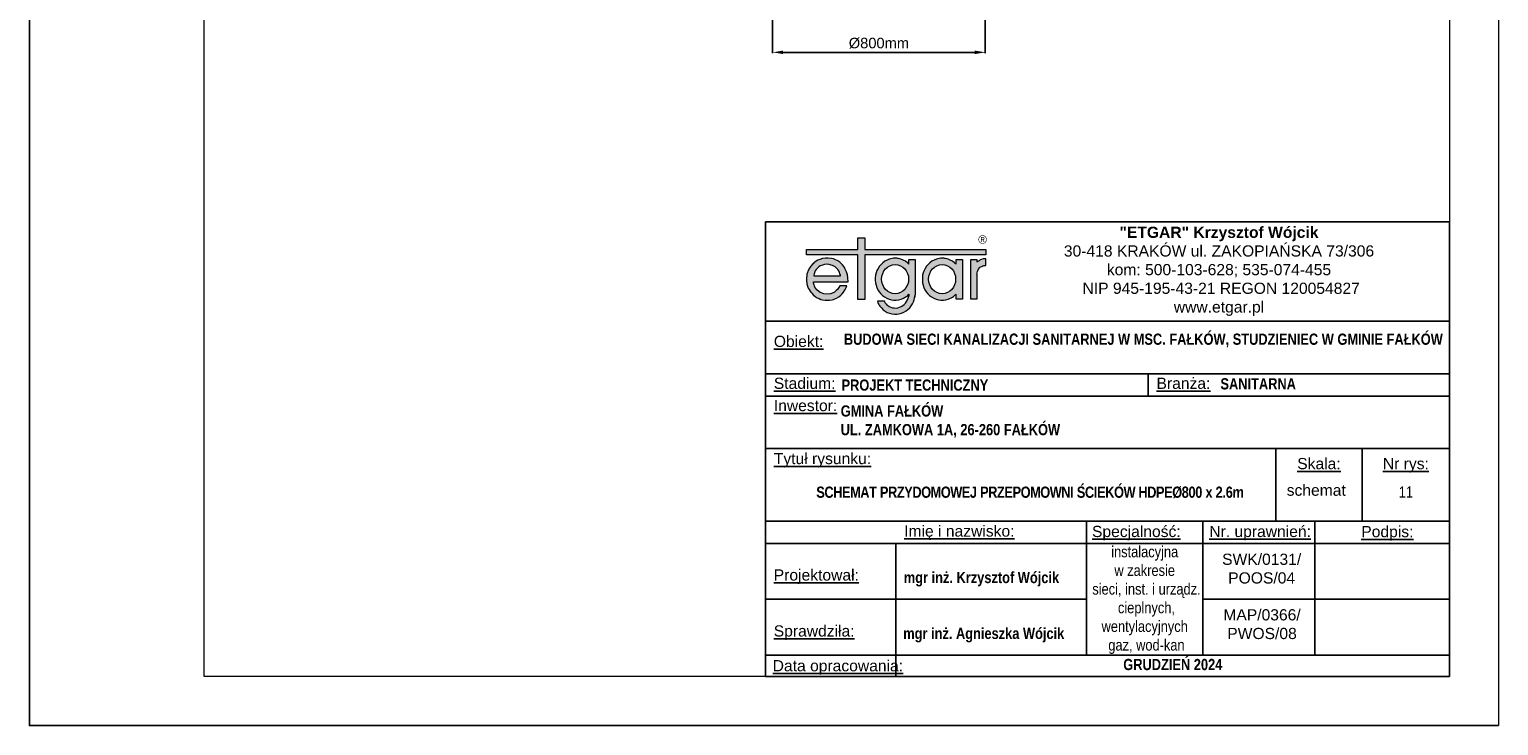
# Model space of a CAD drawing. Header units: millimetres. Extents: x 2060 to 2634, y 1467 to 1764.
# Tile 2 of 64: x 2423 to 2633, y 1467 to 1566. Entities that reach past the tile are written whole.
import ezdxf

# ---------------------------------------------------------------- set-up
doc = ezdxf.new("R2010")
doc.units = ezdxf.units.MM
doc.layers.add('_0', color=7, linetype='Continuous', lineweight=18)
doc.layers.add('_II_Tabelki i ramki', color=7, linetype='Continuous', lineweight=18)
doc.layers.add('_00_Formatka', color=7, linetype='Continuous')
doc.layers.add('tabelka', color=250, linetype='Continuous')
doc.styles.add('Arial Narrow', font='arial.ttf')
doc.styles.add('Opisowy', font='arial.ttf')
doc.styles.get("Standard").update_dxf_attribs({"font": 'arial.ttf'})
doc.styles.add('TABELA', font='romans.shx', dxfattribs={"height": 2})
doc.dimstyles.new('Kopia Sebastian 1do30', dxfattribs={"dimtxt": 60, "dimasz": 75, "dimexe": 10, "dimexo": 50, "dimgap": 30, "dimtad": 1, "dimdec": 0, "dimtxsty": 'Standard', "dimcen": 2.5, "dimclrd": 256, "dimclre": 256, "dimclrt": 256, "dimadec": 0, "dimazin": 0, "dimtfac": 1, "dimtdec": 0, "dimtmove": 0, "dimatfit": 3, "dimfxl": 0, "dimlwd": -1, "dimlwe": -1, "dimarcsym": 0})

# ---------------------------------------------------------------- blocks, each defined once
blk = doc.blocks.new('*D21')
for p, q in [((2529.07, 1573.72), (2529.07, 1562.66)), ((2559.47, 1573.72), (2559.47, 1562.66)), ((2530.57, 1562.76), (2557.97, 1562.76))]:
    blk.add_line(p, q)
for points in [[(2530.57, 1563.01), (2530.57, 1562.51), (2529.07, 1562.76)], [(2557.97, 1562.51), (2557.97, 1563.01), (2559.47, 1562.76)]]:
    blk.add_solid(points)
at = {"layer": 'DEFPOINTS', "color": 0}
for p in [(2529.07, 1574.22), (2559.47, 1574.22), (2559.47, 1562.76)]:
    blk.add_point(p, dxfattribs=at)
at = {"insert": (2544.27, 1564.06), "char_height": 1.5, "attachment_point": 5}
blk.add_mtext('%%C800mm', dxfattribs=at)
blk = doc.blocks.new('A$C24AC0CAE')
blk.add_hatch(color=3).paths.add_polyline_path([(25.67, 9.23), (8.35, 9.23), (8.35, 10.93), (7.36, 10.93), (7.36, 9.23), (0, 9.23), (0, 8.48), (7.36, 8.48), (7.36, 2.1), (8.35, 2.1), (8.35, 8.48), (25.67, 8.48)])
at = {"lineweight": 18}
h = blk.add_hatch(color=256, dxfattribs=at)
h.paths.add_polyline_path([(4.95, 2.74), (5.13, 2.92), (5.32, 3.17), (5.56, 3.54), (5.71, 3.84), (5.78, 4.06), (4.79, 4.06), (4.63, 3.8), (4.45, 3.55), (4.26, 3.37), (4.01, 3.17), (3.83, 3.06), (3.45, 2.93), (3.05, 2.88), (2.5, 2.93), (2.27, 3), (1.96, 3.12), (1.78, 3.24), (1.52, 3.48), (1.34, 3.68), (1.22, 3.87), (1.17, 3.99), (1.1, 4.18), (1.04, 4.43), (1.01, 4.65), (5.96, 4.65), (5.95, 5.18), (5.87, 5.64), (5.75, 6.08), (5.57, 6.46), (5.4, 6.75), (5.17, 7.07), (4.8, 7.43), (4.48, 7.64), (4.09, 7.83), (3.87, 7.9), (3.58, 7.97), (3.09, 8), (2.75, 8), (2.3, 7.95), (1.94, 7.84), (1.64, 7.71), (1.4, 7.59), (1.22, 7.46), (1.09, 7.34), (0.97, 7.21), (0.84, 7.09), (0.73, 6.97), (0.66, 6.89), (0.53, 6.72), (0.41, 6.54), (0.34, 6.41), (0.27, 6.25), (0.22, 6.15), (0.17, 5.98), (0.09, 5.7), (0.06, 5.51), (0.03, 5.2), (0.02, 4.85), (0.09, 4.36), (0.18, 3.99), (0.28, 3.73), (0.4, 3.52), (0.53, 3.3), (0.66, 3.14), (0.78, 2.99), (0.97, 2.79), (1.28, 2.53), (1.53, 2.36), (1.81, 2.23), (2.07, 2.12), (2.31, 2.05), (2.69, 1.99), (3, 1.99), (3.3, 1.99), (3.67, 2.05), (3.89, 2.11), (4.05, 2.18), (4.32, 2.3), (4.63, 2.49)])
h.paths.add_polyline_path([(1.06, 5.48), (1.1, 5.75), (1.16, 5.93), (1.28, 6.22), (1.41, 6.4), (1.53, 6.53), (1.65, 6.65), (1.78, 6.77), (1.96, 6.9), (2.3, 7.02), (2.58, 7.09), (2.92, 7.14), (3.24, 7.09), (3.57, 7.03), (3.74, 6.96), (3.93, 6.89), (4.13, 6.76), (4.25, 6.65), (4.38, 6.54), (4.51, 6.4), (4.63, 6.19), (4.75, 5.95), (4.81, 5.78), (4.87, 5.63), (4.88, 5.48)], flags=16)
h = blk.add_hatch(color=256, dxfattribs=at)
edge = h.paths.add_edge_path()
edge.add_line((15.56, 7.84), (14.67, 7.84))
edge.add_line((14.67, 7.84), (14.67, 7.15))
edge.add_spline(control_points=[(14.67, 7.15), (14.6, 7.22), (14.52, 7.29), (14.08, 7.66), (13.64, 7.87), (13.02, 7.99), (12.85, 8), (12.69, 8), (12.4, 8), (12.12, 7.96), (11.41, 7.73), (11, 7.46), (10.35, 6.78), (10.11, 6.36), (9.84, 5.45), (9.81, 4.96), (9.97, 4.03), (10.15, 3.58), (10.7, 2.81), (11.07, 2.5), (11.91, 2.08), (12.39, 1.99), (13.33, 2.05), (13.79, 2.2), (14.36, 2.58), (14.52, 2.71), (14.67, 2.87)], knot_values=[5.520049, 5.520049, 5.520049, 5.520049, 5.626987, 5.626987, 6.112202, 6.112202, 6.283185, 6.283185, 6.283185, 6.572803, 6.572803, 7.058019, 7.058019, 7.543234, 7.543234, 8.028449, 8.028449, 8.513665, 8.513665, 8.99888, 8.99888, 9.484095, 9.484095, 9.969311, 9.969311, 10.188021, 10.188021, 10.188021, 10.188021], degree=3, periodic=0)
edge.add_line((14.68, 2.87), (14.63, 2.59))
edge.add_ellipse((12.73, 2.97), major_axis=(0, 2.09), ratio=0.923674, start_angle=136.5689, end_angle=259.5379, ccw=False)
edge.add_line((11.41, 1.46), (11.27, 1.63))
edge.add_line((11.27, 1.63), (11.2, 1.79))
edge.add_line((11.2, 1.79), (11.17, 1.87))
edge.add_line((11.17, 1.87), (10.15, 1.87))
edge.add_line((10.15, 1.87), (10.2, 1.67))
edge.add_spline(control_points=[(10.2, 1.67), (10.29, 1.49), (10.39, 1.32), (10.78, 0.78), (11.15, 0.47), (11.99, 0.06), (12.47, -0.03), (13.4, 0.04), (13.86, 0.2), (14.64, 0.73), (14.96, 1.09), (15.32, 1.77), (15.42, 2.05), (15.48, 2.35)], knot_values=[2.033718, 2.033718, 2.033718, 2.033718, 2.238106, 2.238106, 2.725025, 2.725025, 3.211944, 3.211944, 3.698864, 3.698864, 4.185783, 4.185783, 4.49503, 4.49503, 4.49503, 4.49503], degree=3, periodic=0)
edge.add_line((15.48, 2.35), (15.56, 2.85))
edge.add_line((15.56, 2.85), (15.56, 7.84))
edge = h.paths.add_edge_path(flags=16)
edge.add_ellipse((12.69, 5.01), major_axis=(0, 2.09), ratio=0.923674, start_angle=0, end_angle=360)
h = blk.add_hatch(color=256, dxfattribs=at)
edge = h.paths.add_edge_path()
edge.add_line((22.3, 7.84), (21.41, 7.84))
edge.add_line((21.41, 7.84), (21.41, 7.13))
edge.add_spline(control_points=[(21.41, 7.13), (21.33, 7.21), (21.25, 7.29), (20.81, 7.66), (20.37, 7.87), (19.74, 7.99), (19.58, 8), (19.41, 8)], knot_values=[5.512455, 5.512455, 5.512455, 5.512455, 5.626987, 5.626987, 6.112202, 6.112202, 6.283185, 6.283185, 6.283185, 6.283185], degree=3, periodic=0)
edge.add_spline(control_points=[(19.41, 8), (19.13, 8), (18.85, 7.96), (18.13, 7.73), (17.72, 7.46), (17.08, 6.78), (16.84, 6.36), (16.57, 5.45), (16.54, 4.96), (16.69, 4.03), (16.87, 3.58), (17.42, 2.81), (17.79, 2.5), (18.64, 2.08), (19.11, 1.99), (20.05, 2.05), (20.51, 2.2), (21.09, 2.58), (21.26, 2.72), (21.41, 2.88)], knot_values=[6.283185, 6.283185, 6.283185, 6.283185, 6.572803, 6.572803, 7.058019, 7.058019, 7.543234, 7.543234, 8.028449, 8.028449, 8.513665, 8.513665, 8.99888, 8.99888, 9.484095, 9.484095, 9.969311, 9.969311, 10.195609, 10.195609, 10.195609, 10.195609], degree=3, periodic=0)
edge.add_line((21.41, 2.88), (21.41, 2.15))
edge.add_line((21.41, 2.15), (22.3, 2.15))
edge.add_line((22.3, 2.15), (22.3, 7.84))
edge = h.paths.add_edge_path(flags=16)
edge.add_ellipse((19.41, 5.01), major_axis=(0, 2.09), ratio=0.923674, start_angle=0, end_angle=360)
blk.add_hatch(color=256, dxfattribs=at).paths.add_polyline_path([(25.37, 6.95), (25.67, 6.95), (25.67, 7.92), (25.25, 7.92), (25.03, 7.84), (24.89, 7.78), (24.78, 7.71), (24.68, 7.65), (24.6, 7.6), (24.52, 7.53), (24.45, 7.47), (24.39, 7.47), (24.39, 7.84), (23.5, 7.84), (23.5, 2.15), (24.39, 2.15), (24.39, 5.74), (24.47, 6.12), (24.61, 6.45), (24.73, 6.64), (24.82, 6.71), (24.92, 6.78), (25.06, 6.84), (25.24, 6.91)])
at = {"color": 3, "lineweight": 18}
for points in [[(7.36, 9.23), (7.36, 10.93), (8.35, 10.93), (8.35, 9.23)], [(7.36, 8.48), (0, 8.48), (0, 9.23), (7.36, 9.23)], [(8.35, 8.48), (8.35, 2.1), (7.36, 2.1), (7.36, 8.48)], [(8.35, 9.23), (25.67, 9.23), (25.67, 8.48), (8.35, 8.48)]]:
    blk.add_lwpolyline(points, dxfattribs=at)
at = {"lineweight": 18}
for points in [[(1.01, 4.65), (5.96, 4.65), (5.95, 5.18), (5.87, 5.64), (5.75, 6.08), (5.57, 6.46), (5.4, 6.75), (5.17, 7.07), (4.8, 7.43), (4.48, 7.64), (4.09, 7.83), (3.87, 7.9), (3.58, 7.97), (3.09, 8), (2.75, 8), (2.3, 7.95), (1.94, 7.84), (1.64, 7.71), (1.4, 7.59), (1.22, 7.46), (1.09, 7.34), (0.97, 7.21), (0.84, 7.09), (0.73, 6.97), (0.66, 6.89), (0.53, 6.72), (0.41, 6.54), (0.34, 6.41), (0.27, 6.25), (0.22, 6.15), (0.17, 5.98), (0.09, 5.7), (0.06, 5.51), (0.03, 5.2), (0.02, 4.85), (0.09, 4.36), (0.18, 3.99), (0.28, 3.73), (0.4, 3.52), (0.53, 3.3), (0.66, 3.14), (0.78, 2.99), (0.97, 2.79), (1.28, 2.53), (1.53, 2.36), (1.81, 2.23), (2.07, 2.12), (2.31, 2.05), (2.69, 1.99), (3, 1.99), (3.3, 1.99), (3.67, 2.05), (3.89, 2.11), (4.05, 2.18), (4.32, 2.3), (4.63, 2.49), (4.95, 2.74), (5.13, 2.92), (5.32, 3.17), (5.56, 3.54), (5.71, 3.84), (5.78, 4.06), (4.79, 4.06), (4.63, 3.8), (4.45, 3.55), (4.26, 3.37), (4.01, 3.17), (3.83, 3.06), (3.45, 2.93), (3.05, 2.88), (2.5, 2.93), (2.27, 3), (1.96, 3.12), (1.78, 3.24), (1.52, 3.48), (1.34, 3.68), (1.22, 3.87), (1.17, 3.99), (1.1, 4.18), (1.04, 4.43)], [(1.06, 5.48), (4.88, 5.48), (4.87, 5.63), (4.81, 5.78), (4.75, 5.95), (4.63, 6.19), (4.51, 6.4), (4.38, 6.54), (4.25, 6.65), (4.13, 6.76), (3.93, 6.89), (3.74, 6.96), (3.57, 7.03), (3.24, 7.09), (2.92, 7.14), (2.58, 7.09), (2.3, 7.02), (1.96, 6.9), (1.78, 6.77), (1.65, 6.65), (1.53, 6.53), (1.41, 6.4), (1.28, 6.22), (1.16, 5.93), (1.1, 5.75)]]:
    blk.add_lwpolyline(points, close=True, dxfattribs=at)
for points in [[(14.67, 7.15), (14.67, 7.84), (15.56, 7.84), (15.56, 2.85)], [(21.41, 7.13), (21.41, 7.84), (22.3, 7.84), (22.3, 2.15), (21.41, 2.15), (21.41, 2.88)], [(24.39, 5.74), (24.39, 2.15), (23.5, 2.15), (23.5, 7.84), (24.39, 7.84), (24.39, 7.47)], [(24.39, 5.74), (24.47, 6.12), (24.61, 6.45), (24.73, 6.64), (24.82, 6.71), (24.92, 6.78), (25.06, 6.84), (25.24, 6.91), (25.37, 6.95), (25.67, 6.95), (25.67, 7.92), (25.25, 7.92), (25.03, 7.84), (24.89, 7.78), (24.78, 7.71), (24.68, 7.65), (24.6, 7.6), (24.52, 7.53), (24.45, 7.47), (24.39, 7.47)], [(14.67, 2.85), (14.63, 2.59)], [(14.67, 2.85), (14.67, 2.87)], [(15.56, 2.85), (15.48, 2.35)], [(11.41, 1.46), (11.27, 1.63), (11.2, 1.79), (11.17, 1.87), (10.15, 1.87), (10.2, 1.67)]]:
    blk.add_lwpolyline(points, dxfattribs=at)
for centre in [(12.69, 5.01), (19.41, 5.01)]:
    blk.add_ellipse(centre, major_axis=(0, 2.09), ratio=0.923674, dxfattribs=at)
blk.add_ellipse((12.73, 2.97), major_axis=(0, 2.09), ratio=0.923674, start_param=2.383576, end_param=4.529791, dxfattribs=at)
for points, knots in [([(14.67, 7.15), (14.6, 7.22), (14.52, 7.29), (14.08, 7.66), (13.64, 7.87), (13.02, 7.99), (12.85, 8), (12.69, 8), (12.4, 8), (12.12, 7.96), (11.41, 7.73), (11, 7.46), (10.35, 6.78), (10.11, 6.36), (9.84, 5.45), (9.81, 4.96), (9.97, 4.03), (10.15, 3.58), (10.7, 2.81), (11.07, 2.5), (11.91, 2.08), (12.39, 1.99), (13.33, 2.05), (13.79, 2.2), (14.36, 2.58), (14.52, 2.71), (14.67, 2.87)], [5.520049, 5.520049, 5.520049, 5.520049, 5.626987, 5.626987, 6.112202, 6.112202, 6.283185, 6.283185, 6.283185, 6.572803, 6.572803, 7.058019, 7.058019, 7.543234, 7.543234, 8.028449, 8.028449, 8.513665, 8.513665, 8.99888, 8.99888, 9.484095, 9.484095, 9.969311, 9.969311, 10.188021, 10.188021, 10.188021, 10.188021]), ([(21.41, 7.13), (21.33, 7.21), (21.25, 7.29), (20.81, 7.66), (20.37, 7.87), (19.74, 7.99), (19.58, 8), (19.41, 8), (19.13, 8), (18.85, 7.96), (18.13, 7.73), (17.72, 7.46), (17.08, 6.78), (16.84, 6.36), (16.57, 5.45), (16.54, 4.96), (16.69, 4.03), (16.87, 3.58), (17.42, 2.81), (17.79, 2.5), (18.64, 2.08), (19.11, 1.99), (20.05, 2.05), (20.51, 2.2), (21.09, 2.58), (21.26, 2.72), (21.41, 2.88)], [5.512455, 5.512455, 5.512455, 5.512455, 5.626987, 5.626987, 6.112202, 6.112202, 6.283185, 6.283185, 6.283185, 6.572803, 6.572803, 7.058019, 7.058019, 7.543234, 7.543234, 8.028449, 8.028449, 8.513665, 8.513665, 8.99888, 8.99888, 9.484095, 9.484095, 9.969311, 9.969311, 10.195609, 10.195609, 10.195609, 10.195609]), ([(10.2, 1.67), (10.29, 1.49), (10.39, 1.32), (10.78, 0.78), (11.15, 0.47), (11.99, 0.06), (12.47, -0.03), (13.4, 0.04), (13.86, 0.2), (14.64, 0.73), (14.96, 1.09), (15.36, 1.85), (15.48, 2.23), (15.53, 2.63)], [2.033718, 2.033718, 2.033718, 2.033718, 2.238106, 2.238106, 2.725025, 2.725025, 3.211944, 3.211944, 3.698864, 3.698864, 4.185783, 4.185783, 4.593309, 4.593309, 4.593309, 4.593309])]:
    blk.add_open_spline(points, degree=3, knots=knots, dxfattribs=at)

msp = doc.modelspace()

# ---------------------------------------------------------------- linework, layer by layer
for points in [[(2632.85, 1466.53), (2422.85, 1466.53), (2422.85, 1763.53)], [(2422.85, 1763.53), (2422.85, 1466.53)]]:
    msp.add_lwpolyline(points)
at = {"layer": '_0'}
msp.add_lwpolyline([(2422.85, 1763.53), (2632.85, 1763.53), (2632.85, 1466.53), (2422.85, 1466.53)], close=True, dxfattribs=at)
at = {"layer": '_00_Formatka', "color": 0}
for p, q in [((2625.85, 1538.53), (2528.08, 1538.53)), ((2528.08, 1538.53), (2528.08, 1473.53)), ((2528.08, 1524.32), (2625.85, 1524.32)), ((2528.08, 1524.32), (2528.08, 1516.81)), ((2528.08, 1516.81), (2528.08, 1510.44)), ((2528.08, 1516.81), (2625.85, 1516.81)), ((2582.78, 1516.74), (2582.78, 1513.62)), ((2528.08, 1513.62), (2528.08, 1506.12)), ((2528.08, 1513.62), (2625.85, 1513.62)), ((2528.08, 1506.12), (2625.85, 1506.12)), ((2600.99, 1495.76), (2600.99, 1506.12)), ((2613.34, 1506.12), (2613.34, 1495.76)), ((2528.08, 1495.76), (2625.85, 1495.76)), ((2573.96, 1495.76), (2573.96, 1492.58)), ((2582.78, 1495.76), (2605.07, 1495.76)), ((2587.49, 1495.76), (2625.85, 1495.76)), ((2590.55, 1495.76), (2590.55, 1492.58)), ((2606.59, 1495.76), (2606.59, 1476.58)), ((2528.08, 1492.58), (2590.55, 1492.58)), ((2528.08, 1492.58), (2625.85, 1492.58)), ((2546.71, 1492.58), (2546.71, 1473.53)), ((2573.96, 1492.58), (2573.96, 1476.58)), ((2590.55, 1492.58), (2625.85, 1492.58)), ((2590.55, 1492.58), (2590.55, 1476.58)), ((2528.08, 1484.58), (2573.96, 1484.58)), ((2528.08, 1476.58), (2625.85, 1476.58))]:
    msp.add_line(p, q, dxfattribs=at)
for points in [[(2625.85, 1538.53), (2625.85, 1473.53)], [(2528.08, 1473.53), (2625.85, 1473.53)]]:
    msp.add_lwpolyline(points, dxfattribs=at)
at = {"layer": '_00_Formatka', "color": 0, "ltscale": 3000}
for points in [[(2590.55, 1484.58), (2625.85, 1484.58)], [(2590.55, 1482.07), (2590.55, 1482.07)], [(2573.96, 1478.36), (2573.96, 1478.36)], [(2606.59, 1476.58), (2606.59, 1476.58)]]:
    msp.add_lwpolyline(points, dxfattribs=at)
at = {"layer": '_II_Tabelki i ramki'}
for points in [[(2422.85, 1763.53), (2632.85, 1763.53), (2632.85, 1466.53), (2422.85, 1466.53)], [(2447.85, 1756.53), (2625.85, 1756.53), (2625.85, 1473.53), (2447.85, 1473.53)]]:
    msp.add_lwpolyline(points, close=True, dxfattribs=at)
at = {"layer": '_II_Tabelki i ramki', "linetype": 'Continuous'}
msp.add_lwpolyline([(2510.08, 1466.53), (2632.85, 1466.53)], dxfattribs=at)

# ---------------------------------------------------------------- block references
at = {"layer": '_00_Formatka', "color": 0}
msp.add_blockref('A$C24AC0CAE', (2533.9, 1525.33), dxfattribs=at)

# ---------------------------------------------------------------- texts
at = {"layer": '_00_Formatka', "color": 0, "lineweight": 18, "insert": (2592.88, 1537.84), "char_height": 1.6, "width": 66.3768, "attachment_point": 2, "style": 'Opisowy'}
msp.add_mtext('{\\fArial|b1|i0|c238|p34;"ETGAR" Krzysztof Wójcik\\P\\fArial|b0|i0|c238|p34;30-418 KRAKÓW ul. ZAKOPIAŃSKA 73/306 \\Pkom: 500-103-628; 535-074-455 \\P NIP 945-195-43-21 REGON 120054827\\Pwww.etgar.pl}', dxfattribs=at)
at = {"layer": '_00_Formatka', "color": 0, "insert": (2558.47, 1536.6), "char_height": 1.2, "width": 13.1944, "attachment_point": 1}
msp.add_mtext('{\\fArial|b0|i0|c238|p0;®}', dxfattribs=at)
at = {"layer": '_00_Formatka', "ltscale": 0.35, "insert": (2539.26, 1522.56), "char_height": 1.6, "width": 81, "attachment_point": 1, "style": 'TABELA'}
msp.add_mtext('\\A1;{\\fArial Narrow|b1|i0|c238|p34;BUDOWA SIECI KANALIZACJI SANITARNEJ W MSC. FAŁKÓW, STUDZIENIEC W GMINIE FAŁKÓW}', dxfattribs=at)
at = {"layer": '_00_Formatka', "color": 0, "char_height": 1.6, "style": 'Arial Narrow'}
for s, insert, width, attachment_point in [('{\\L\\C7;Obiekt:}', (2529.25, 1522.25), 10.032, 1), ('{\\L\\C7;Stadium:}', (2529.25, 1516.26), 10.032, 1), ('{\\L\\C7;Branża:}', (2583.95, 1516.26), 10.032, 1), ('{\\fArial Narrow|b1|i0|c238|p34;\\C7;SANITARNA}', (2593.09, 1515.37), 31.5233, 4), ('{\\fArial Narrow|b1|i0|c238|p34;\\C7;PROJEKT TECHNICZNY}', (2538.93, 1515.19), 43.3002, 4), ('{\\L\\C7;Inwestor:}', (2529.25, 1513.08), 10.032, 1), ('{\\fArial Narrow|b1|i0|c238|p34;GMINA FAŁKÓW\\PUL. ZAMKOWA 1A, 26-260 FAŁKÓW}', (2538.81, 1509.99), 107.3096, 4), ('\\pxqc;{\\L\\C7;Skala:}', (2600.99, 1504.78), 12.3584, 1), ('{\\T0.95;\\fArial Narrow|b1|i0|c238|p34;SCHEMAT PRZYDOMOWEJ PRZEPOMOWNI ŚCIEKÓW HDPE%%C800 x 2.6m}', (2535.32, 1499.85), 65.8216, 4), ('{\\fArial Narrow|b0|i0|c238|p0;11}', (2619.6, 1499.92), 12.5029, 5), ('{\\fArial Narrow|b0|i0|c238|p34;instalacyjna \\Pw zakresie\\P sieci, inst. i urządz.\\P cieplnych, \\Pwentylacyjnych\\P gaz, wod-kan}', (2582.26, 1484.48), 16.0098, 5), ('{\\fArial Narrow|b1|i0|c238|p34;GRUDZIEŃ 2024}', (2586.28, 1475.25), 79.1336, 5)]:
    msp.add_mtext(s, dxfattribs=dict(at, insert=insert, width=width, attachment_point=attachment_point))
for s, insert, attachment_point in [('{\\L\\C7;Tytuł rysunku:}', (2529.25, 1505.5), 1), ('{\\L\\C7;Imię i nazwisko:}', (2547.88, 1495.14), 1), ('{\\L\\C7;Specjalność:}', (2574.73, 1495.08), 1), ('{\\L\\C7;Nr. uprawnień:}', (2591.49, 1495.08), 1), ('{\\L\\C7;Podpis:}', (2613.22, 1495.06), 1), ('SWK/0131/\\PPOOS/04', (2598.98, 1488.96), 5), ('{\\LProjektował:}', (2529.24, 1488.86), 1), ('{\\fArial Narrow|b1|i0|c238|p34;mgr inż. Krzysztof Wójcik}', (2547.83, 1488.5), 1), ('MAP/0366/\\PPWOS/08', (2599.03, 1481.02), 5), ('{\\LSprawdziła:}', (2529.24, 1480.86), 1), ('{\\fArial Narrow|b1|i0|c238|p34;mgr inż. Agnieszka Wójcik}', (2547.75, 1480.51), 1), ('{\\LData opracowania:}', (2529.09, 1475.89), 1)]:
    msp.add_mtext(s, dxfattribs=dict(at, insert=insert, attachment_point=attachment_point))
at = {"layer": '_00_Formatka', "color": 0, "insert": (2613.34, 1504.78), "char_height": 1.6, "width": 12.5029, "attachment_point": 1, "line_spacing_factor": 2, "style": 'Arial Narrow'}
msp.add_mtext('\\pxqc;{\\L\\C7;Nr rys:}', dxfattribs=at)
at = {"layer": 'tabelka', "insert": (2606.78, 1500.17), "char_height": 1.6, "width": 12.3584, "attachment_point": 5, "style": 'Arial Narrow'}
msp.add_mtext('\\A1;schemat', dxfattribs=at)

# ---------------------------------------------------------------- dimensions: what is measured, and where the dimension line sits
dim = msp.add_linear_dim(base=(2559.47, 1562.76), p1=(2529.07, 1574.22), p2=(2559.47, 1574.22), text='%%C800mm', dimstyle='Kopia Sebastian 1do30', override={"dimtxt": 1.5, "dimasz": 1.5, "dimexe": 0.1, "dimexo": 0.5, "dimgap": 0.5, "dimtxsty": 'Standard'})
dim.commit()
dim.dimension.update_dxf_attribs({"geometry": '*D21', "text_midpoint": (2544.27, 1564.06)})

doc.saveas('drawing.dxf')
